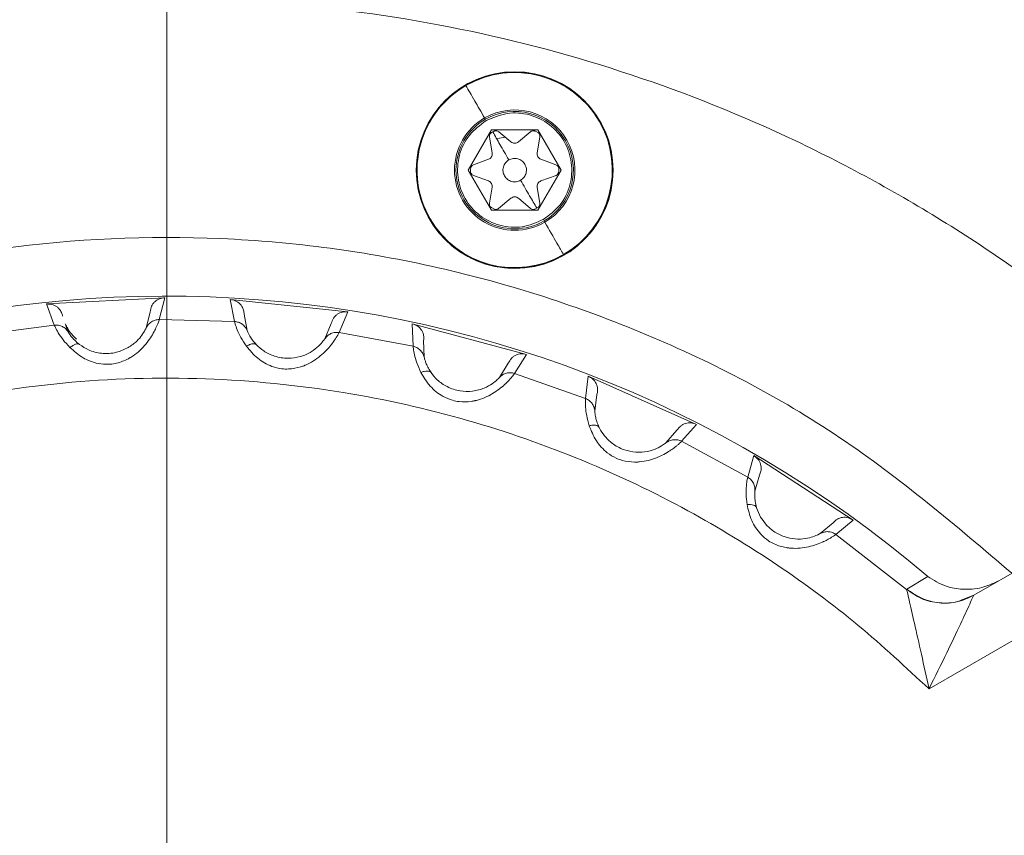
# Model space of a CAD drawing. Header units: millimetres. Extents: x 51337 to 61814, y -21781 to -12277.
# Tile 27 of 256: x 55068 to 55101, y -18283 to -18255. Entities that reach past the tile are written whole.
import ezdxf

# ---------------------------------------------------------------- set-up
doc = ezdxf.new("R2010")
doc.units = ezdxf.units.MM
doc.header["$LTSCALE"] = 0.3175
doc.linetypes.add('ACAD_ISO10W100', pattern=[18, 12, -3, 0, -3])
for name, color, linetype, lineweight in [('1轮廓实线层', 7, 'Continuous', 18), ('7标注层', 4, 'Continuous', 13), ('sub', 1, 'Continuous', 18), ('中心线', 4, 'ACAD_ISO10W100', 20), ('粗实线', 7, 'Continuous', 18)]:
    doc.layers.add(name, color=color, linetype=linetype, lineweight=lineweight)
doc.styles.add('标准汉字', font='gbenor.shx', dxfattribs={"bigfont": 'gbcbig.shx'})
doc.dimstyles.new('M1：15', dxfattribs={"dimscale": 15, "dimtxt": 3.5, "dimasz": 2.5, "dimexe": 2, "dimexo": 0, "dimgap": 0.5, "dimtad": 1, "dimdec": 4, "dimdsep": 46, "dimtxsty": '标准汉字', "dimcen": 5, "dimdle": 5, "dimclrd": 1, "dimclre": 1, "dimclrt": 256, "dimadec": 4, "dimazin": 2, "dimtfac": 1, "dimtdec": 4, "dimtmove": 0, "dimatfit": 3, "dimfxl": 1, "dimtolj": 1, "dimarcsym": 0})
doc.dimstyles.new('M1：18.5', dxfattribs={"dimscale": 18.5, "dimtxt": 3.5, "dimasz": 2.5, "dimexe": 2, "dimexo": 0, "dimgap": 1.5, "dimtad": 1, "dimdec": 4, "dimdsep": 46, "dimtxsty": '标准汉字', "dimcen": 5, "dimdle": 5, "dimclrd": 1, "dimclre": 1, "dimclrt": 256, "dimadec": 4, "dimazin": 2, "dimtfac": 1, "dimtdec": 4, "dimtmove": 2, "dimatfit": 3, "dimfxl": 1, "dimfrac": 2, "dimtolj": 1, "dimarcsym": 0})

# ---------------------------------------------------------------- blocks, each defined once
blk = doc.blocks.new('*D33')
at = {"layer": '7标注层', "color": 1, "lineweight": -2, "ltscale": 30, "transparency": 16777216}
blk.add_line((54654.412, -18230.557), (54753.28, -18247.99), dxfattribs=at)
blk.add_arc((55072.944, -18304.355), 354.596, 6.06209, 163.93791, dxfattribs=at)
at = {"layer": '7标注层', "color": 1, "lineweight": 20, "ltscale": 30, "transparency": 16777216}
for points in [[(54738.28, -18207.655), (54726.102, -18204.837), (54723.735, -18242.78)], [(55431.799, -18266.577), (55419.317, -18267.238), (55427.541, -18304.355)]]:
    blk.add_solid(points, dxfattribs=at)
at = {"layer": 'Defpoints', "color": 0, "lineweight": 20, "ltscale": 30, "transparency": 16777216}
for p in [(53093.157, -17955.265), (54932.496, -17978.759), (54654.412, -18230.557), (54794.669, -18304.355), (56512.467, -18304.355)]:
    blk.add_point(p, dxfattribs=at)
at = {"layer": '7标注层', "ltscale": 30, "transparency": 16777216, "insert": (55140.13, -17921.865), "char_height": 52.5, "attachment_point": 5, "rotation": 350.0374, "style": '标准汉字'}
blk.add_mtext('\\A1;165%%D', dxfattribs=at)
blk = doc.blocks.new('*D35')
at = {"layer": '7标注层', "color": 1, "lineweight": -2, "ltscale": 30, "transparency": 16777216}
for p, q in [((56900.696, -17993.686), (57009.252, -17975.235)), ((56623.967, -18040.723), (55072.944, -18304.355))]:
    blk.add_line(p, q, dxfattribs=at)
at = {"layer": '7标注层', "color": 1, "lineweight": 18, "transparency": 16777216}
blk.add_solid([(57010.544, -17982.834), (57007.96, -17967.636), (57054.848, -17967.485)], dxfattribs=at)
at = {"layer": 'Defpoints', "color": 0, "lineweight": 18, "transparency": 16777216}
for p in [(57054.848, -17967.485), (55072.944, -18304.355)]:
    blk.add_point(p, dxfattribs=at)
at = {"layer": '7标注层', "transparency": 16777216, "insert": (56762.332, -18017.205), "char_height": 64.75, "attachment_point": 5, "rotation": 9.6466, "style": '标准汉字'}
blk.add_mtext('\\A1;R2010.3', dxfattribs=at)
blk = doc.blocks.new('*D36')
at = {"layer": '7标注层', "color": 1, "lineweight": -2, "ltscale": 30, "transparency": 16777216}
for p, q in [((55667.891, -17915.524), (55466.363, -18047.234)), ((55466.363, -18047.234), (55428.695, -18071.852)), ((55072.944, -18304.355), (55428.695, -18071.852)), ((55072.944, -18304.355), (54997.607, -18353.592))]:
    blk.add_line(p, q, dxfattribs=at)
at = {"layer": '7标注层', "color": 1, "lineweight": 18, "transparency": 16777216}
blk.add_solid([(55395.129, -18102.749), (55386.923, -18090.193), (55428.695, -18071.852)], dxfattribs=at)
at = {"layer": 'Defpoints', "color": 0, "lineweight": 18, "transparency": 16777216}
for p in [(55428.695, -18071.852), (55072.944, -18304.355)]:
    blk.add_point(p, dxfattribs=at)
at = {"layer": '7标注层', "transparency": 16777216, "insert": (55553.957, -17920.101), "char_height": 63, "attachment_point": 5, "rotation": 33.1669, "style": '标准汉字'}
blk.add_mtext('\\A1;R425', dxfattribs=at)

msp = doc.modelspace()

# ---------------------------------------------------------------- linework, layer by layer
at = {"layer": '1轮廓实线层', "ltscale": 30}
for centre, radius, start, end in [((55072.94446, -18304.35532), 86, 45.6077801, 265.8130161), ((55084.78543, -18260.16422), 3.34311, 30, 210), ((55084.78543, -18260.16422), 3.32276, 30, 120), ((55084.78543, -18260.16422), 3.32276, 120, 210), ((55084.78543, -18260.16422), 2.04923, 300, 120), ((55084.78543, -18260.16422), 2.04923, 120, 300), ((55084.78543, -18260.16422), 1.9988, 120, 300), ((55084.78543, -18260.16422), 1.9988, 300, 120), ((55084.78543, -18260.16422), 3.34311, 210, 30), ((55084.78543, -18260.16422), 3.32276, 300, 30), ((55084.78543, -18260.16422), 3.32276, 210, 300), ((55072.94446, -18304.35532), 39.90067, 49.520584, 126.231131), ((55076.42406, -18265.38774), 0.78136, 198.174541, 213.738916)]:
    msp.add_arc(centre, radius, start, end, dxfattribs=at)
at = {"layer": 'sub', "color": 4, "ltscale": 30}
msp.add_arc((55072.94446, -18304.35532), 424.98931, 190, 170, dxfattribs=at)
at = {"layer": '中心线', "ltscale": 30}
msp.add_line((55072.94446, -18077.26579), (55072.94446, -18536.81118), dxfattribs=at)
at = {"layer": '粗实线', "ltscale": 30}
for p, q in [((55083.20635, -18260.16421), (55083.99589, -18258.79669)), ((55084.01986, -18259.57377), (55083.92626, -18259.04295)), ((55083.99493, -18258.88942), (55084.07667, -18258.84223)), ((55083.99589, -18258.79669), (55085.57497, -18258.79669)), ((55084.20257, -18259.08776), (55084.46349, -18259.04372)), ((55084.24397, -18258.85952), (55084.65687, -18259.20599)), ((55084.91399, -18259.20599), (55085.33174, -18258.85553)), ((55085.49419, -18258.84223), (55085.57593, -18258.88942)), ((55085.64507, -18259.04019), (55085.55032, -18259.57779)), ((55085.57497, -18258.79669), (55086.36451, -18260.16421)), ((55083.8913, -18259.79644), (55083.92294, -18259.78178)), ((55083.28617, -18260.21141), (55083.28617, -18260.11702)), ((55083.37892, -18259.98299), (55083.8913, -18259.79644)), ((55085.67571, -18259.79501), (55086.18869, -18259.98176)), ((55086.28469, -18260.11702), (55086.28469, -18260.21141)), ((55083.99589, -18261.53174), (55083.20635, -18260.16421)), ((55083.29615, -18260.29097), (55083.28617, -18260.21141)), ((55083.8948, -18260.53329), (55083.38479, -18260.34765)), ((55086.36451, -18260.16421), (55085.57497, -18261.53174)), ((55086.19194, -18260.34544), (55085.67956, -18260.532)), ((55083.92626, -18261.28549), (55084.02049, -18260.75099)), ((55085.551, -18260.75466), (55085.6446, -18261.28549)), ((55084.65687, -18261.12245), (55084.23912, -18261.4729)), ((55085.32689, -18261.46892), (55084.91399, -18261.12245)), ((55083.99493, -18261.43901), (55083.93118, -18261.39087)), ((55084.07667, -18261.48621), (55083.99493, -18261.43901)), ((55085.57593, -18261.43901), (55085.49419, -18261.48621)), ((55085.57497, -18261.53174), (55083.99589, -18261.53174)), ((55068.8503, -18264.72345), (55072.87352, -18264.5126)), ((55069.11237, -18265.43996), (55068.8503, -18264.72345)), ((55072.87352, -18264.5126), (55072.68779, -18265.25258)), ((55075.24726, -18265.31961), (55075.1005, -18264.57093)), ((55075.1005, -18264.57093), (55079.10717, -18264.99205)), ((55072.37516, -18264.98734), (55072.23763, -18265.54126)), ((55075.68168, -18265.63146), (55075.57333, -18265.07117)), ((55079.10717, -18264.99205), (55078.80796, -18265.69385)), ((55066.57393, -18265.77415), (55069.11237, -18265.43996)), ((55069.57812, -18265.65941), (55069.49544, -18265.42578)), ((55072.68779, -18265.25258), (55075.24726, -18265.31961)), ((55078.54068, -18265.38296), (55078.31819, -18265.90856)), ((55081.32544, -18266.16043), (55081.2976, -18265.39802)), ((55081.2976, -18265.39802), (55085.18907, -18266.44072)), ((55069.59027, -18265.68006), (55069.57812, -18265.65941)), ((55078.80796, -18265.69385), (55081.32544, -18266.16043)), ((55081.70574, -18266.53643), (55081.68636, -18265.96609)), ((55085.18907, -18266.44072), (55084.78376, -18267.08709)), ((55084.5684, -18266.73823), (55084.26643, -18267.22254)), ((55081.93698, -18267.05862), (55081.86877, -18266.95125)), ((55084.78376, -18267.08709), (55087.19725, -18267.94175)), ((55087.19725, -18267.94175), (55087.28903, -18267.18437)), ((55087.28903, -18267.18437), (55090.96947, -18268.823)), ((55087.51405, -18268.3726), (55087.58412, -18267.80628)), ((55090.96947, -18268.823), (55090.46803, -18269.39799)), ((55087.71154, -18269.02031), (55087.66076, -18268.92454)), ((55090.3099, -18269.01974), (55089.93589, -18269.45085)), ((55100.42036, -18274.63569), (55110.24573, -18268.96301)), ((55090.46803, -18269.39799), (55092.71811, -18270.61969)), ((55092.71811, -18270.61969), (55092.92724, -18269.88599)), ((55092.92724, -18269.88599), (55096.30603, -18272.08019)), ((55092.96361, -18271.0948), (55093.12139, -18270.54646)), ((55098.89053, -18277.82834), (55111.24573, -18270.69506)), ((55093.15872, -18271.97795), (55093.02217, -18271.66288)), ((55095.62381, -18272.17134), (55095.18696, -18272.53864)), ((55096.30603, -18272.08019), (55095.72082, -18272.56968)), ((55095.72082, -18272.56968), (55098.12841, -18274.44114)), ((55098.13413, -18274.43161), (55098.84697, -18274.0053)), ((55098.12841, -18274.44114), (55098.13413, -18274.43161)), ((55100.42036, -18274.63569), (55100.14925, -18274.74212)), ((55100.42036, -18274.63569), (55100.41334, -18274.64292))]:
    msp.add_line(p, q, dxfattribs=at)
msp.add_circle((55084.78543, -18260.16422), 3.35, dxfattribs=at)
for points, knots in [([(55029.64319, -18329.35532), (55028.69739, -18327.57656), (55026.8058, -18324.01904), (55024.80999, -18318.29853), (55023.47045, -18312.40095), (55022.86413, -18306.37909), (55022.9845, -18300.32962), (55023.8339, -18294.33832), (55025.39888, -18288.49315), (55027.65688, -18282.87914), (55030.57497, -18277.57816), (55034.11059, -18272.66746), (55038.21222, -18268.21861), (55042.82008, -18264.29645), (55047.86701, -18260.95817), (55053.27945, -18258.25242), (55058.9785, -18256.21862), (55064.88111, -18254.88642), (55070.90126, -18254.27522), (55076.95114, -18254.39401), (55082.94281, -18255.2408), (55088.78803, -18256.80413), (55094.40504, -18259.05793), (55099.69915, -18261.98167), (55104.64101, -18265.48675), (55107.53378, -18268.29138), (55108.98016, -18269.69369)], [0, 0, 0, 0, 42752.86096727, 85505.73485653, 128258.6782815, 171011.48265819, 213764.39178771, 256517.31580474, 299270.14038309, 342023.11296493, 384775.9336451, 427528.815053, 470281.72979354, 513034.65191042, 555787.53647454, 598540.40502626, 641293.28534057, 684046.17438811, 726799.06525626, 769551.94806555, 812304.84258844, 855057.7311705, 897810.62442083, 940563.49017005, 983316.40998247, 1026069.26319637, 1026069.26319637, 1026069.26319637, 1026069.26319637]), ([(55083.12405, -18257.28662), (55083.21466, -18257.44357), (55083.37648, -18257.72384), (55083.64338, -18258.18612), (55083.76081, -18258.38953)], [0, 0, 0, 0, 60685.01795378, 108367.15515797, 108367.15515797, 108367.15515797, 108367.15515797]), ([(55083.76081, -18258.38953), (55083.76532, -18258.39733), (55083.77337, -18258.41127), (55083.78216, -18258.4265), (55083.78603, -18258.4332)], [0, 0, 0, 0, 60682.09803985, 108371.96207719, 108371.96207719, 108371.96207719, 108371.96207719]), ([(55085.75753, -18261.84795), (55085.96329, -18261.69541), (55086.37481, -18261.39033), (55086.71047, -18260.67738), (55086.76363, -18259.90462), (55086.51299, -18259.16681), (55085.99934, -18258.58084), (55085.30354, -18258.2405), (55084.51827, -18258.17472), (55084.04831, -18258.37856), (55083.81333, -18258.48049)], [0, 0, 0, 0, 44967.91958463, 89936.20062527, 134904.04323724, 179872.05134499, 224839.80490172, 269807.93536533, 314775.88815539, 359743.93175478, 359743.93175478, 359743.93175478, 359743.93175478]), ([(55083.81333, -18258.48049), (55083.60757, -18258.63303), (55083.19606, -18258.9381), (55082.86039, -18259.65105), (55082.80722, -18260.42381), (55083.05787, -18261.16162), (55083.57151, -18261.74759), (55084.26733, -18262.08793), (55085.05258, -18262.15372), (55085.52255, -18261.94987), (55085.75753, -18261.84795)], [0, 0, 0, 0, 44960.88282183, 89921.73099399, 134882.97749861, 179843.53067607, 224804.57950029, 269765.47785728, 314726.42276235, 359687.42957954, 359687.42957954, 359687.42957954, 359687.42957954]), ([(55087.68065, -18258.49266), (55087.67812, -18258.49412), (55087.6736, -18258.49673), (55087.66626, -18258.50097), (55087.66303, -18258.50284)], [0, 0, 0, 0, 60692.5902929, 108395.26693076, 108395.26693076, 108395.26693076, 108395.26693076]), ([(55083.92626, -18259.04295), (55083.92477, -18259.02699), (55083.9218, -18258.99507), (55083.93362, -18258.96527), (55083.93954, -18258.95037)], [0, 0, 0, 0, 54183.13581779, 108373.65494995, 108373.65494995, 108373.65494995, 108373.65494995]), ([(55083.93954, -18258.95037), (55083.94664, -18258.93827), (55083.96083, -18258.91408), (55083.98356, -18258.89764), (55083.99493, -18258.88942)], [0, 0, 0, 0, 54188.58682494, 108373.76531309, 108373.76531309, 108373.76531309, 108373.76531309]), ([(55084.04073, -18258.86449), (55084.11842, -18259.00231), (55084.28488, -18259.29762), (55084.4809, -18259.63688), (55084.58543, -18259.81781)], [0, 0, 0, 0, 50577.63476963, 108374.58044968, 108374.58044968, 108374.58044968, 108374.58044968]), ([(55084.07667, -18258.84223), (55084.08833, -18258.83692), (55084.11165, -18258.8263), (55084.13724, -18258.82506), (55084.15003, -18258.82444)], [0, 0, 0, 0, 54188.32402151, 108374.51804064, 108374.51804064, 108374.51804064, 108374.51804064]), ([(55084.15003, -18258.82444), (55084.1672, -18258.82625), (55084.20153, -18258.82986), (55084.22982, -18258.84963), (55084.24397, -18258.85952)], [0, 0, 0, 0, 54185.27022283, 108374.98029522, 108374.98029522, 108374.98029522, 108374.98029522]), ([(55085.33178, -18258.85559), (55085.34432, -18258.84737), (55085.36939, -18258.83094), (55085.39908, -18258.82679), (55085.41392, -18258.82472)], [0, 0, 0, 0, 54191.80606333, 108381.98475784, 108381.98475784, 108381.98475784, 108381.98475784]), ([(55085.41392, -18258.82472), (55085.42791, -18258.82483), (55085.45589, -18258.82507), (55085.48142, -18258.83651), (55085.49419, -18258.84223)], [0, 0, 0, 0, 54190.85427221, 108382.45703704, 108382.45703704, 108382.45703704, 108382.45703704]), ([(55085.57593, -18258.88942), (55085.58603, -18258.89659), (55085.60622, -18258.91094), (55085.61993, -18258.93158), (55085.62678, -18258.9419)], [0, 0, 0, 0, 54191.65369766, 108383.44665238, 108383.44665238, 108383.44665238, 108383.44665238]), ([(55085.62678, -18258.9419), (55085.63404, -18258.9575), (55085.64857, -18258.98869), (55085.64623, -18259.02302), (55085.64506, -18259.04019)], [0, 0, 0, 0, 54186.8550691, 108383.71649047, 108383.71649047, 108383.71649047, 108383.71649047]), ([(55084.65687, -18259.20599), (55084.67624, -18259.21915), (55084.71496, -18259.24547), (55084.78543, -18259.25643), (55084.8559, -18259.24547), (55084.89462, -18259.21915), (55084.91399, -18259.20599)], [0, 0, 0, 0, 48040.86306686, 96082.15782269, 144123.45257853, 192164.31564539, 192164.31564539, 192164.31564539, 192164.31564539]), ([(55083.92289, -18259.7817), (55083.93964, -18259.76995), (55083.97313, -18259.74645), (55084.00667, -18259.69419), (55084.02514, -18259.63492), (55084.02162, -18259.59415), (55084.01986, -18259.57377)], [0, 0, 0, 0, 48039.70911772, 96076.93936431, 144118.00214786, 192157.35814573, 192157.35814573, 192157.35814573, 192157.35814573]), ([(55084.58543, -18259.81781), (55084.63383, -18259.79681), (55084.73063, -18259.75481), (55084.89138, -18259.76881), (55085.03759, -18259.83706), (55085.10042, -18259.92183), (55085.13184, -18259.96422)], [0, 0, 0, 0, 48041.43357304, 96082.95870509, 144124.43621183, 192165.60998295, 192165.60998295, 192165.60998295, 192165.60998295]), ([(55085.55034, -18259.57779), (55085.54906, -18259.60047), (55085.54652, -18259.64584), (55085.57178, -18259.7102), (55085.61488, -18259.76427), (55085.65544, -18259.78475), (55085.67572, -18259.79499)], [0, 0, 0, 0, 48047.10458667, 96087.05764436, 144132.28783262, 192173.81561634, 192173.81561634, 192173.81561634, 192173.81561634]), ([(55083.28617, -18260.11703), (55083.28764, -18260.10289), (55083.29058, -18260.07461), (55083.30478, -18260.04997), (55083.31188, -18260.03766)], [0, 0, 0, 0, 54192.30566572, 108371.32993009, 108371.32993009, 108371.32993009, 108371.32993009]), ([(55083.31188, -18260.03766), (55083.32105, -18260.02609), (55083.33938, -18260.00295), (55083.36576, -18259.98969), (55083.37894, -18259.98305)], [0, 0, 0, 0, 54185.29727175, 108371.50307092, 108371.50307092, 108371.50307092, 108371.50307092]), ([(55084.43902, -18260.36422), (55084.41802, -18260.31582), (55084.37602, -18260.21902), (55084.39002, -18260.05827), (55084.45827, -18259.91205), (55084.54304, -18259.84922), (55084.58543, -18259.81781)], [0, 0, 0, 0, 48040.48743097, 96081.45424442, 144121.28711022, 192162.13954821, 192162.13954821, 192162.13954821, 192162.13954821]), ([(55085.13184, -18259.96422), (55085.15284, -18260.01262), (55085.19484, -18260.10941), (55085.18084, -18260.27017), (55085.11259, -18260.41638), (55085.02782, -18260.47921), (55084.98543, -18260.51063)], [0, 0, 0, 0, 48042.49956425, 96085.29422903, 144126.95490302, 192169.635188, 192169.635188, 192169.635188, 192169.635188]), ([(55086.18868, -18259.98177), (55086.20413, -18259.98934), (55086.23503, -18260.00448), (55086.25479, -18260.03265), (55086.26466, -18260.04674)], [0, 0, 0, 0, 54193.17520705, 108388.56803371, 108388.56803371, 108388.56803371, 108388.56803371]), ([(55086.26466, -18260.04674), (55086.27017, -18260.05783), (55086.28119, -18260.08002), (55086.28352, -18260.10469), (55086.28469, -18260.11702)], [0, 0, 0, 0, 54191.03784965, 108388.97819556, 108388.97819556, 108388.97819556, 108388.97819556]), ([(55083.38479, -18260.34765), (55083.3692, -18260.34036), (55083.33802, -18260.3258), (55083.31774, -18260.29798), (55083.3076, -18260.28408)], [0, 0, 0, 0, 54185.54711446, 108371.90767597, 108371.90767597, 108371.90767597, 108371.90767597]), ([(55084.98543, -18260.51063), (55084.93703, -18260.53163), (55084.84023, -18260.57362), (55084.67948, -18260.55963), (55084.53326, -18260.49137), (55084.47043, -18260.4066), (55084.43902, -18260.36422)], [0, 0, 0, 0, 48041.44372093, 96082.97900089, 144124.98087989, 192166.16479885, 192166.16479885, 192166.16479885, 192166.16479885]), ([(55086.25898, -18260.29078), (55086.24981, -18260.30235), (55086.23148, -18260.32548), (55086.2051, -18260.33874), (55086.19191, -18260.34537)], [0, 0, 0, 0, 54197.39895456, 108388.99479675, 108388.99479675, 108388.99479675, 108388.99479675]), ([(55086.28469, -18260.21141), (55086.28322, -18260.22555), (55086.28028, -18260.25383), (55086.26608, -18260.27846), (55086.25898, -18260.29078)], [0, 0, 0, 0, 54201.4351916, 108389.17599822, 108389.17599822, 108389.17599822, 108389.17599822]), ([(55083.9961, -18260.61994), (55083.98293, -18260.60115), (55083.95659, -18260.56359), (55083.91539, -18260.5434), (55083.89479, -18260.53331)], [0, 0, 0, 0, 54189.46249339, 108375.80843069, 108375.80843069, 108375.80843069, 108375.80843069]), ([(55084.02047, -18260.75099), (55084.02203, -18260.7281), (55084.02514, -18260.68233), (55084.00578, -18260.64073), (55083.9961, -18260.61994)], [0, 0, 0, 0, 54190.97157037, 108376.36095967, 108376.36095967, 108376.36095967, 108376.36095967]), ([(55084.98543, -18260.51063), (55085.08985, -18260.69162), (55085.28565, -18261.03101), (55085.45821, -18261.32282), (55085.53875, -18261.45901)], [0, 0, 0, 0, 57798.38801486, 108382.44161456, 108382.44161456, 108382.44161456, 108382.44161456]), ([(55085.67956, -18260.532), (55085.65848, -18260.54219), (55085.61632, -18260.56257), (55085.57159, -18260.61811), (55085.54585, -18260.68461), (55085.54929, -18260.73131), (55085.551, -18260.75466)], [0, 0, 0, 0, 48046.294327, 96088.23657758, 144130.23272775, 192176.15281306, 192176.15281306, 192176.15281306, 192176.15281306]), ([(55084.91399, -18261.12245), (55084.89462, -18261.10929), (55084.8559, -18261.08297), (55084.78543, -18261.07199), (55084.71496, -18261.08297), (55084.67624, -18261.10929), (55084.65687, -18261.12245)], [0, 0, 0, 0, 48042.88125168, 96084.51275343, 144126.14425517, 192169.02550686, 192169.02550686, 192169.02550686, 192169.02550686]), ([(55083.94285, -18261.38439), (55083.93583, -18261.36862), (55083.92179, -18261.33708), (55083.92477, -18261.30268), (55083.92626, -18261.28549)], [0, 0, 0, 0, 54193.29158304, 108376.73926118, 108376.73926118, 108376.73926118, 108376.73926118]), ([(55085.63132, -18261.37805), (55085.62422, -18261.39015), (55085.61003, -18261.41435), (55085.5873, -18261.4308), (55085.57593, -18261.43901)], [0, 0, 0, 0, 54199.08718902, 108386.74413902, 108386.74413902, 108386.74413902, 108386.74413902]), ([(55085.6446, -18261.28549), (55085.64609, -18261.30145), (55085.64906, -18261.33336), (55085.63723, -18261.36316), (55085.63132, -18261.37805)], [0, 0, 0, 0, 54189.52859529, 108386.82473632, 108386.82473632, 108386.82473632, 108386.82473632]), ([(55084.15694, -18261.50372), (55084.14295, -18261.5036), (55084.11497, -18261.50335), (55084.08944, -18261.49192), (55084.07667, -18261.48621)], [0, 0, 0, 0, 54190.70693848, 108378.05262895, 108378.05262895, 108378.05262895, 108378.05262895]), ([(55084.23907, -18261.47286), (55084.22654, -18261.48106), (55084.20146, -18261.49749), (55084.17178, -18261.50164), (55084.15694, -18261.50372)], [0, 0, 0, 0, 54183.69524085, 108378.51006663, 108378.51006663, 108378.51006663, 108378.51006663]), ([(55085.42082, -18261.50398), (55085.40366, -18261.50218), (55085.36933, -18261.49858), (55085.34104, -18261.47881), (55085.32689, -18261.46892)], [0, 0, 0, 0, 54193.61384503, 108385.48129246, 108385.48129246, 108385.48129246, 108385.48129246]), ([(55085.49419, -18261.48621), (55085.48253, -18261.49151), (55085.45921, -18261.50213), (55085.43362, -18261.50336), (55085.42082, -18261.50398)], [0, 0, 0, 0, 54192.17652021, 108386.00965406, 108386.00965406, 108386.00965406, 108386.00965406]), ([(55081.90783, -18261.8256), (55081.90378, -18261.82794), (55081.89654, -18261.83212), (55081.89214, -18261.83466), (55081.89021, -18261.83577)], [0, 0, 0, 0, 60684.18043627, 108365.38599356, 108365.38599356, 108365.38599356, 108365.38599356]), ([(55085.78483, -18261.89523), (55085.78975, -18261.90375), (55085.79854, -18261.91897), (55085.80653, -18261.93281), (55085.81005, -18261.9389)], [0, 0, 0, 0, 60667.26096053, 108388.59395788, 108388.59395788, 108388.59395788, 108388.59395788]), ([(55085.81005, -18261.9389), (55085.95806, -18262.19527), (55086.22236, -18262.65305), (55086.37823, -18262.92303), (55086.44681, -18263.04181)], [0, 0, 0, 0, 60698.77914577, 108389.33538552, 108389.33538552, 108389.33538552, 108389.33538552]), ([(55101.70906, -18273.89166), (55099.81146, -18272.27643), (55096.01626, -18269.04598), (55089.3487, -18265.57702), (55082.22704, -18263.26688), (55074.79387, -18262.27656), (55067.30684, -18262.61388), (55059.99708, -18264.27443), (55053.09769, -18267.20398), (55046.82676, -18271.31018), (55041.38295, -18276.4629), (55036.93879, -18282.49889), (55033.63447, -18289.2273), (55031.57668, -18296.43389), (55030.82305, -18303.89477), (55031.42548, -18311.35747), (55033.26029, -18318.64605), (55035.52662, -18323.08488), (55036.65979, -18325.30429)], [0, 0, 0, 0, 43320.27675495, 86640.55063956, 129960.81681652, 173281.09077477, 216601.36446064, 259921.62190953, 303241.89517753, 346562.17193144, 389882.44895565, 433202.73870858, 476522.94052765, 519843.2893883, 563163.5268655, 606483.74949354, 649804.056203, 693124.34170434, 693124.34170434, 693124.34170434, 693124.34170434]), ([(55068.8503, -18264.72345), (55068.91082, -18264.72361), (55069.03768, -18264.72393), (55069.18562, -18264.8003), (55069.29133, -18264.90074), (55069.3635, -18265.0078), (55069.38487, -18265.09827), (55069.39557, -18265.14356)], [0, 0, 0, 0, 56214.76138243, 117836.61336821, 149742.24710035, 193010.12483006, 236388.90919079, 236388.90919079, 236388.90919079, 236388.90919079]), ([(55072.87352, -18264.5126), (55072.81057, -18264.51966), (55072.68467, -18264.53377), (55072.54922, -18264.62459), (55072.4661, -18264.7187), (55072.40673, -18264.83159), (55072.38789, -18264.92454), (55072.37517, -18264.98734)], [0, 0, 0, 0, 58872.46519927, 117737.577943, 147772.09984701, 176532.22004395, 236432.31254337, 236432.31254337, 236432.31254337, 236432.31254337]), ([(55075.1005, -18264.57093), (55075.16025, -18264.58054), (55075.28549, -18264.60071), (55075.41968, -18264.69926), (55075.50835, -18264.81502), (55075.5629, -18264.93205), (55075.56985, -18265.02476), (55075.57333, -18265.07117)], [0, 0, 0, 0, 56231.98894487, 117871.57565655, 149790.28199594, 193070.66726699, 236468.73847734, 236468.73847734, 236468.73847734, 236468.73847734]), ([(55079.10717, -18264.99205), (55079.04389, -18264.98916), (55078.91733, -18264.98339), (55078.76934, -18265.05191), (55078.67253, -18265.13186), (55078.59622, -18265.23406), (55078.56308, -18265.32292), (55078.54068, -18265.38296)], [0, 0, 0, 0, 58892.12863172, 117778.17336849, 147823.85188288, 176590.57185285, 236513.45418493, 236513.45418493, 236513.45418493, 236513.45418493]), ([(55069.11237, -18265.43996), (55069.15866, -18265.43906), (55069.25313, -18265.43723), (55069.38907, -18265.48517), (55069.50863, -18265.5656), (55069.56343, -18265.64243), (55069.59027, -18265.68006)], [0, 0, 0, 0, 47034.69601407, 96010.0294457, 144982.77039588, 192015.9378951, 192015.9378951, 192015.9378951, 192015.9378951]), ([(55069.11237, -18265.43996), (55069.12099, -18265.46046), (55069.13796, -18265.50086), (55069.23828, -18265.69222), (55069.39415, -18265.93319), (55069.56151, -18266.11803), (55069.64418, -18266.20934)], [0, 0, 0, 0, 50193.02049913, 98889.41465704, 146016.86233439, 192015.06581531, 192015.06581531, 192015.06581531, 192015.06581531]), ([(55069.86385, -18265.92388), (55069.7562, -18265.80943), (55069.60724, -18265.65106), (55069.51332, -18265.45662), (55069.48727, -18265.40269)], [0, 0, 0, 0, 78260.60824221, 108296.68486943, 108296.68486943, 108296.68486943, 108296.68486943]), ([(55069.64418, -18266.20934), (55069.78407, -18266.33249), (55070.053, -18266.56924), (55070.53869, -18266.75579), (55070.91831, -18266.78851), (55071.24891, -18266.7468), (55071.49324, -18266.66048), (55071.66098, -18266.57059), (55071.7105, -18266.54144), (55071.90011, -18266.42389), (55072.21419, -18266.14176), (55072.41345, -18265.83895), (55072.52144, -18265.64845), (55072.57068, -18265.54924), (55072.61233, -18265.45451), (55072.66685, -18265.3237), (55072.67817, -18265.28523), (55072.68779, -18265.25258)], [0, 0, 0, 0, 81126.0255424, 155962.18647229, 202445.05418552, 232473.98451623, 288746.18729687, 304744.49182922, 309528.13275653, 312127.91948581, 395772.67867548, 481965.57998307, 487229.16537346, 525794.6700865, 554281.86658133, 569504.00951298, 655044.61944628, 655044.61944628, 655044.61944628, 655044.61944628]), ([(55072.23763, -18265.54126), (55072.2604, -18265.50103), (55072.30687, -18265.41891), (55072.41736, -18265.32645), (55072.54753, -18265.26457), (55072.64167, -18265.25652), (55072.68779, -18265.25258)], [0, 0, 0, 0, 47040.79984689, 96022.04976041, 145006.00559977, 192048.04207281, 192048.04207281, 192048.04207281, 192048.04207281]), ([(55075.24726, -18265.31961), (55075.25256, -18265.34121), (55075.263, -18265.38377), (55075.33215, -18265.58845), (55075.44841, -18265.85083), (55075.58479, -18266.05959), (55075.65216, -18266.1627)], [0, 0, 0, 0, 50210.01004302, 98922.27527339, 146065.45011764, 192078.95178456, 192078.95178456, 192078.95178456, 192078.95178456]), ([(55075.24726, -18265.31961), (55075.2931, -18265.32595), (55075.38669, -18265.33891), (55075.51345, -18265.40751), (55075.61894, -18265.50565), (55075.66105, -18265.59009), (55075.68168, -18265.63146)], [0, 0, 0, 0, 47048.56696135, 96039.52441399, 145031.40359929, 192080.16224259, 192080.16224259, 192080.16224259, 192080.16224259]), ([(55081.2976, -18265.39802), (55081.35511, -18265.41686), (55081.47567, -18265.45636), (55081.59277, -18265.57471), (55081.66226, -18265.70291), (55081.69782, -18265.82704), (55081.69018, -18265.9197), (55081.68636, -18265.96609)], [0, 0, 0, 0, 56249.70814242, 117912.0368095, 149836.18450367, 193136.83798128, 236550.34287016, 236550.34287016, 236550.34287016, 236550.34287016]), ([(55069.97154, -18266.10519), (55069.91234, -18266.05543), (55069.78923, -18265.95192), (55069.68026, -18265.81647), (55069.60939, -18265.7129), (55069.59683, -18265.69132), (55069.59027, -18265.68006)], [0, 0, 0, 0, 42310.7595428, 87997.63656704, 137765.39348889, 192020.77061327, 192020.77061327, 192020.77061327, 192020.77061327]), ([(55072.23763, -18265.54126), (55072.22956, -18265.5594), (55072.21431, -18265.59369), (55072.11706, -18265.76283), (55071.93623, -18265.99542), (55071.73131, -18266.1367), (55071.62716, -18266.2085)], [0, 0, 0, 0, 54223.84915125, 102450.40336801, 146506.25001091, 192045.27953238, 192045.27953238, 192045.27953238, 192045.27953238]), ([(55075.65216, -18266.1627), (55075.77106, -18266.30621), (55075.99965, -18266.58212), (55076.45016, -18266.84236), (55076.82, -18266.93406), (55077.15305, -18266.94456), (55077.40788, -18266.89755), (55077.58762, -18266.83501), (55077.64108, -18266.81396), (55077.84675, -18266.72752), (55078.20109, -18266.49797), (55078.4453, -18266.23015), (55078.58173, -18266.05881), (55078.64589, -18265.96854), (55078.70184, -18265.88148), (55078.77615, -18265.7608), (55078.79336, -18265.72459), (55078.80796, -18265.69385)], [0, 0, 0, 0, 81152.29843463, 156013.40607431, 202511.57401064, 232550.67297088, 288840.43316255, 304844.32738457, 309629.90285515, 312230.46168815, 395902.30984343, 482122.62257889, 487388.71284396, 525967.26557338, 554464.0088738, 569691.1559269, 655259.57097335, 655259.57097335, 655259.57097335, 655259.57097335]), ([(55075.99178, -18266.11105), (55075.94618, -18266.05922), (55075.85135, -18265.95142), (55075.80063, -18265.86604), (55075.7743, -18265.82171)], [0, 0, 0, 0, 52086.44581962, 108334.74654955, 108334.74654955, 108334.74654955, 108334.74654955]), ([(55078.31819, -18265.90856), (55078.34697, -18265.87239), (55078.40572, -18265.79855), (55078.5293, -18265.72449), (55078.66757, -18265.68377), (55078.7618, -18265.69053), (55078.80796, -18265.69385)], [0, 0, 0, 0, 47056.25291707, 96056.81396089, 145055.38101953, 192113.20577913, 192113.20577913, 192113.20577913, 192113.20577913]), ([(55069.97154, -18266.10519), (55069.95332, -18266.09593), (55069.91616, -18266.07704), (55069.83454, -18266.09034), (55069.74142, -18266.13261), (55069.67616, -18266.1841), (55069.64418, -18266.20934)], [0, 0, 0, 0, 47062.04107702, 96007.27304972, 144969.27258734, 192023.31289833, 192023.31289833, 192023.31289833, 192023.31289833]), ([(55071.62716, -18266.2085), (55071.49674, -18266.27), (55071.21364, -18266.40348), (55070.73017, -18266.42776), (55070.28161, -18266.31056), (55070.06877, -18266.16959), (55069.97154, -18266.10519)], [0, 0, 0, 0, 46772.79122668, 101532.19086223, 150690.82931094, 192031.04778609, 192031.04778609, 192031.04778609, 192031.04778609]), ([(55075.99178, -18266.11105), (55075.97523, -18266.09905), (55075.94148, -18266.07458), (55075.85879, -18266.07493), (55075.76021, -18266.10212), (55075.6877, -18266.14278), (55075.65216, -18266.1627)], [0, 0, 0, 0, 47077.5210516, 96038.61907518, 145017.50028729, 192086.68275822, 192086.68275822, 192086.68275822, 192086.68275822]), ([(55078.31819, -18265.90856), (55078.30573, -18265.92762), (55078.28223, -18265.96356), (55078.13519, -18266.14436), (55077.91419, -18266.32423), (55077.68757, -18266.44538), (55077.42633, -18266.54161), (55077.05421, -18266.59395), (55076.61958, -18266.52393), (55076.24064, -18266.3415), (55076.07043, -18266.18389), (55075.99178, -18266.11105)], [0, 0, 0, 0, 60656.2537029, 114410.39692432, 160878.42452233, 185365.94810408, 211519.19431889, 260519.07998884, 314215.55288965, 362518.19076771, 404015.67302098, 404015.67302098, 404015.67302098, 404015.67302098]), ([(55081.32544, -18266.16043), (55081.32729, -18266.1826), (55081.33095, -18266.22626), (55081.36723, -18266.43925), (55081.44101, -18266.71659), (55081.54306, -18266.94411), (55081.59347, -18267.05648)], [0, 0, 0, 0, 50227.0664346, 98956.33371497, 146115.95205064, 192144.46841992, 192144.46841992, 192144.46841992, 192144.46841992]), ([(55081.32544, -18266.16043), (55081.36973, -18266.17389), (55081.46012, -18266.20134), (55081.57461, -18266.28891), (55081.66345, -18266.40235), (55081.69183, -18266.49234), (55081.70574, -18266.53643)], [0, 0, 0, 0, 47066.4913749, 96071.15628132, 145077.44725564, 192145.99064911, 192145.99064911, 192145.99064911, 192145.99064911]), ([(55085.18907, -18266.44072), (55085.12702, -18266.42799), (55085.00292, -18266.40251), (55084.84604, -18266.44702), (55084.7379, -18266.51083), (55084.64656, -18266.59985), (55084.59992, -18266.68243), (55084.5684, -18266.73823)], [0, 0, 0, 0, 58912.8171513, 117818.11760266, 147873.13026016, 176652.22538085, 236595.27450265, 236595.27450265, 236595.27450265, 236595.27450265]), ([(55081.86877, -18266.95125), (55081.84077, -18266.89813), (55081.78316, -18266.78882), (55081.72072, -18266.60671), (55081.71189, -18266.5653), (55081.70574, -18266.53643)], [0, 0, 0, 0, 34031.05627988, 70016.77714684, 152778.16412783, 152778.16412783, 152778.16412783, 152778.16412783]), ([(55081.93698, -18267.05862), (55081.92252, -18267.04417), (55081.89302, -18267.01471), (55081.81128, -18267.00214), (55081.70966, -18267.01358), (55081.63168, -18267.04237), (55081.59347, -18267.05648)], [0, 0, 0, 0, 47094.64238688, 96072.54773774, 145067.87887886, 192151.51125358, 192151.51125358, 192151.51125358, 192151.51125358]), ([(55081.59347, -18267.05648), (55081.68846, -18267.21684), (55081.87107, -18267.52511), (55082.27532, -18267.85263), (55082.62626, -18268.00105), (55082.95357, -18268.06354), (55083.2126, -18268.05689), (55083.39994, -18268.02333), (55083.45602, -18268.01085), (55083.67272, -18267.95782), (55084.05856, -18267.78633), (55084.34165, -18267.55999), (55084.50323, -18267.41219), (55084.58071, -18267.33304), (55084.6496, -18267.25582), (55084.74187, -18267.14823), (55084.76452, -18267.11516), (55084.78376, -18267.08709)], [0, 0, 0, 0, 81179.82528222, 156066.57733931, 202579.96904682, 232628.88295272, 288937.51927341, 304946.51124214, 309733.95135501, 312334.71068109, 396034.58942819, 482284.44093629, 487551.55359547, 526142.75499516, 554648.68816291, 569881.11964703, 655477.78766594, 655477.78766594, 655477.78766594, 655477.78766594]), ([(55084.26643, -18267.22254), (55084.25115, -18267.23941), (55084.22231, -18267.27123), (55084.0488, -18267.42681), (55083.80238, -18267.56991), (55083.55959, -18267.65409), (55083.28652, -18267.70827), (55082.9108, -18267.70176), (55082.49246, -18267.56462), (55082.14673, -18267.32515), (55082.00327, -18267.14286), (55081.93698, -18267.05862)], [0, 0, 0, 0, 60676.58537637, 114449.21286117, 160933.17402466, 185428.56481946, 211590.28913676, 260606.52456046, 314320.95655943, 362640.27180149, 404151.37656568, 404151.37656568, 404151.37656568, 404151.37656568]), ([(55084.26643, -18267.22254), (55084.30052, -18267.19132), (55084.37009, -18267.12757), (55084.50374, -18267.07377), (55084.64667, -18267.05516), (55084.73868, -18267.07659), (55084.78376, -18267.08709)], [0, 0, 0, 0, 47073.00519766, 96089.11071658, 145105.41065888, 192179.16195613, 192179.16195613, 192179.16195613, 192179.16195613]), ([(55040.80944, -18322.90848), (55040.29417, -18321.96157), (55039.23488, -18320.01489), (55037.94937, -18316.84729), (55036.87701, -18313.34795), (55036.12308, -18309.50972), (55035.77002, -18305.36141), (55035.90212, -18300.95301), (55036.60426, -18296.35865), (55037.95364, -18291.67728), (55039.81147, -18287.45051), (55042.00114, -18283.74836), (55044.37678, -18280.56414), (55047.09864, -18277.62725), (55050.14846, -18274.98533), (55053.46459, -18272.68623), (55056.98481, -18270.77822), (55060.65903, -18269.26681), (55064.78854, -18268.06415), (55069.34412, -18267.31313), (55074.2139, -18267.16731), (55078.83883, -18267.62704), (55083.14215, -18268.59284), (55087.07318, -18269.964), (55090.60435, -18271.64665), (55093.72825, -18273.55376), (55096.47793, -18275.5849), (55098.10102, -18277.09418), (55098.89053, -18277.82834)], [0, 0, 0, 0, 33739.88383709, 69362.86545231, 106834.35432865, 148218.63245733, 191613.69068813, 236950.3874078, 286025.29921453, 336776.33518545, 389093.54135749, 430163.27224543, 471238.3119103, 513275.66935075, 555318.48382496, 597355.80642274, 639398.55170275, 680468.19456566, 721543.30107742, 773855.66518614, 824606.9476222, 873686.52371996, 919018.49222874, 962413.48550171, 1003802.46752357, 1041269.11346127, 1076894.58496167, 1110636.89487362, 1110636.89487362, 1110636.89487362, 1110636.89487362]), ([(55087.28903, -18267.18437), (55087.34288, -18267.21198), (55087.45577, -18267.26986), (55087.55292, -18267.40505), (55087.60149, -18267.54255), (55087.6172, -18267.67072), (55087.59516, -18267.76105), (55087.58412, -18267.80628)], [0, 0, 0, 0, 56268.12987062, 117947.3211852, 149880.95577786, 193196.96166559, 236631.71842931, 236631.71842931, 236631.71842931, 236631.71842931]), ([(55087.19725, -18267.94175), (55087.19562, -18267.96393), (55087.1924, -18268.00764), (55087.19491, -18268.22367), (55087.2244, -18268.50913), (55087.2896, -18268.74982), (55087.32181, -18268.8687)], [0, 0, 0, 0, 50244.1263718, 98989.61360283, 146164.57627634, 192210.00710497, 192210.00710497, 192210.00710497, 192210.00710497]), ([(55087.19725, -18267.94175), (55087.23889, -18267.96196), (55087.32389, -18268.00321), (55087.42325, -18268.10763), (55087.49326, -18268.23356), (55087.50721, -18268.32688), (55087.51405, -18268.3726)], [0, 0, 0, 0, 47082.74630429, 96108.16428286, 145132.63454208, 192211.8066219, 192211.8066219, 192211.8066219, 192211.8066219]), ([(55087.66076, -18268.92454), (55087.63061, -18268.85331), (55087.56792, -18268.70519), (55087.53231, -18268.53507), (55087.51618, -18268.41053), (55087.51478, -18268.3856), (55087.51405, -18268.3726)], [0, 0, 0, 0, 42361.61018537, 88100.52143525, 137930.51625922, 192214.8381255, 192214.8381255, 192214.8381255, 192214.8381255]), ([(55090.96947, -18268.823), (55090.91017, -18268.80071), (55090.79159, -18268.75611), (55090.62967, -18268.77555), (55090.51289, -18268.82167), (55090.40874, -18268.89529), (55090.34976, -18268.96956), (55090.3099, -18269.01974)], [0, 0, 0, 0, 58933.37518208, 117858.41646013, 147924.4975867, 176712.15234016, 236675.76477331, 236675.76477331, 236675.76477331, 236675.76477331]), ([(55087.66076, -18268.92454), (55087.64873, -18268.90801), (55087.6242, -18268.8743), (55087.54544, -18268.84908), (55087.44328, -18268.8445), (55087.36176, -18268.86074), (55087.32181, -18268.8687)], [0, 0, 0, 0, 47110.34649126, 96104.75553487, 145116.47174761, 192216.20668018, 192216.20668018, 192216.20668018, 192216.20668018]), ([(55087.32181, -18268.8687), (55087.39054, -18269.04194), (55087.52267, -18269.37499), (55087.87073, -18269.76169), (55088.19412, -18269.9632), (55088.50763, -18270.07611), (55088.76451, -18270.11011), (55088.95479, -18270.10622), (55089.01213, -18270.10268), (55089.23446, -18270.08427), (55089.64237, -18269.97515), (55089.95738, -18269.79591), (55090.1401, -18269.67521), (55090.22901, -18269.60913), (55090.30913, -18269.54367), (55090.41709, -18269.45182), (55090.44464, -18269.42271), (55090.46803, -18269.39799)], [0, 0, 0, 0, 81207.39969206, 156116.72134692, 202646.26118796, 232704.89015241, 289032.13824174, 305046.4300098, 309835.49943457, 312437.13067663, 396165.15145768, 482443.02265667, 487711.87508512, 526316.59996733, 554831.22031884, 570068.80647984, 655693.91248561, 655693.91248561, 655693.91248561, 655693.91248561]), ([(55089.93589, -18269.45085), (55089.91884, -18269.46455), (55089.88667, -18269.49041), (55089.7018, -18269.61077), (55089.4011, -18269.7331), (55089.0153, -18269.78888), (55088.58958, -18269.73178), (55088.20145, -18269.55717), (55087.89341, -18269.29692), (55087.76843, -18269.10683), (55087.71154, -18269.02031)], [0, 0, 0, 0, 54551.00524376, 102938.85964103, 144796.2310043, 189527.02980769, 232681.0152187, 281658.55699212, 324264.38823571, 359861.44102734, 359861.44102734, 359861.44102734, 359861.44102734]), ([(55089.93589, -18269.45085), (55089.97444, -18269.42534), (55090.05312, -18269.37326), (55090.19355, -18269.34104), (55090.33763, -18269.34501), (55090.42515, -18269.38057), (55090.46803, -18269.39799)], [0, 0, 0, 0, 47089.43437287, 96121.9286061, 145155.07893361, 192244.29170774, 192244.29170774, 192244.29170774, 192244.29170774]), ([(55092.92724, -18269.88599), (55092.97611, -18269.92169), (55093.07856, -18269.99651), (55093.15336, -18270.14524), (55093.17983, -18270.28864), (55093.17529, -18270.41771), (55093.13938, -18270.5035), (55093.1214, -18270.54646)], [0, 0, 0, 0, 56281.75423368, 117980.99939283, 149917.57940023, 193253.19768533, 236710.86775015, 236710.86775015, 236710.86775015, 236710.86775015]), ([(55092.71811, -18270.61969), (55092.71303, -18270.64135), (55092.70301, -18270.68401), (55092.6717, -18270.89777), (55092.65617, -18271.18434), (55092.68292, -18271.43226), (55092.69613, -18271.55471)], [0, 0, 0, 0, 50261.0553104, 99022.64416607, 146214.22024123, 192273.95956779, 192273.95956779, 192273.95956779, 192273.95956779]), ([(55092.71811, -18270.61969), (55092.75608, -18270.64617), (55092.83358, -18270.70021), (55092.91539, -18270.81888), (55092.96483, -18270.95422), (55092.96401, -18271.04858), (55092.96361, -18271.0948)], [0, 0, 0, 0, 47096.77465873, 96137.94806107, 145179.61331029, 192275.99524103, 192275.99524103, 192275.99524103, 192275.99524103]), ([(55093.02217, -18271.66288), (55093.00354, -18271.58782), (55092.96479, -18271.43171), (55092.95623, -18271.25813), (55092.95978, -18271.13259), (55092.9623, -18271.10775), (55092.96361, -18271.0948)], [0, 0, 0, 0, 42375.11088365, 88129.27964245, 137976.08466508, 192278.23173707, 192278.23173707, 192278.23173707, 192278.23173707]), ([(55093.02217, -18271.66288), (55093.01288, -18271.64468), (55092.99392, -18271.60755), (55092.92008, -18271.57032), (55092.8199, -18271.5498), (55092.73683, -18271.5531), (55092.69613, -18271.55471)], [0, 0, 0, 0, 47124.53402707, 96135.56710167, 145163.64951667, 192279.18150011, 192279.18150011, 192279.18150011, 192279.18150011]), ([(55092.69613, -18271.55471), (55092.73692, -18271.73657), (55092.81533, -18272.08618), (55093.09859, -18272.52259), (55093.38649, -18272.7722), (55093.67847, -18272.93275), (55093.92687, -18273.00655), (55094.11541, -18273.03243), (55094.1726, -18273.03795), (55094.3951, -18273.05426), (55094.81503, -18273.01067), (55095.15421, -18272.88282), (55095.35356, -18272.79217), (55095.45171, -18272.74082), (55095.54109, -18272.6887), (55095.66208, -18272.61487), (55095.69385, -18272.59043), (55095.72082, -18272.56968)], [0, 0, 0, 0, 81232.60811992, 156167.46152883, 202710.97555859, 232779.02817628, 289124.44078012, 305143.72738122, 309934.49039503, 312536.88858365, 396291.67807917, 482596.50698094, 487867.14056022, 526484.16114744, 555008.12807952, 570250.43298904, 655902.64130714, 655902.64130714, 655902.64130714, 655902.64130714]), ([(55095.18696, -18272.53864), (55095.16974, -18272.54844), (55095.13719, -18272.56695), (55094.96188, -18272.64718), (55094.6895, -18272.72077), (55094.33804, -18272.73879), (55093.95262, -18272.65939), (55093.60434, -18272.48083), (55093.33137, -18272.24129), (55093.21251, -18272.05999), (55093.15872, -18271.97795)], [0, 0, 0, 0, 55131.21479084, 104176.75395731, 146777.80739645, 190836.26404668, 235917.61717522, 283153.4942831, 325215.3188114, 359980.27840709, 359980.27840709, 359980.27840709, 359980.27840709]), ([(55096.30603, -18272.08019), (55096.25095, -18272.0489), (55096.1408, -18271.98632), (55095.97784, -18271.98017), (55095.85529, -18272.00746), (55095.74089, -18272.06387), (55095.67102, -18272.12801), (55095.62381, -18272.17134)], [0, 0, 0, 0, 58952.08760622, 117896.04426102, 147972.38667924, 176768.00141773, 236752.94995613, 236752.94995613, 236752.94995613, 236752.94995613]), ([(55095.18696, -18272.53864), (55095.22902, -18272.51947), (55095.31489, -18272.48035), (55095.45862, -18272.47046), (55095.60031, -18272.49694), (55095.6812, -18272.54576), (55095.72082, -18272.56968)], [0, 0, 0, 0, 47104.05245561, 96153.03682947, 145201.40691973, 192306.9971608, 192306.9971608, 192306.9971608, 192306.9971608]), ([(55098.84697, -18274.00531), (55099.04619, -18274.12978), (55099.39691, -18274.34889), (55100.03615, -18274.45797), (55100.64711, -18274.42633), (55101.05458, -18274.24532), (55101.23649, -18274.1645)], [0, 0, 0, 0, 60633.69724721, 106743.4096483, 154132.93319559, 192353.78103285, 192353.78103285, 192353.78103285, 192353.78103285]), ([(55098.12841, -18274.44114), (55098.13485, -18274.46889), (55098.1481, -18274.52599), (55098.23152, -18274.88659), (55098.39622, -18275.60394), (55098.63529, -18276.66298), (55098.8038, -18277.43234), (55098.89053, -18277.82834)], [0, 0, 0, 0, 24024.28111413, 49438.57733584, 106017.20703256, 169476.93707946, 236786.5084667, 236786.5084667, 236786.5084667, 236786.5084667]), ([(55098.12841, -18274.44114), (55098.29175, -18274.55568), (55098.62635, -18274.79032), (55099.23659, -18274.93034), (55099.86191, -18274.89943), (55100.23246, -18274.72706), (55100.41334, -18274.64292)], [0, 0, 0, 0, 46947.94534942, 96173.36693989, 145398.45474486, 192346.75033171, 192346.75033171, 192346.75033171, 192346.75033171]), ([(55100.14925, -18274.74212), (55100.05648, -18274.78325), (55099.77286, -18274.909), (55099.24192, -18274.92039), (55098.63244, -18274.78377), (55098.29758, -18274.54712), (55098.13413, -18274.43161)], [0, 0, 0, 0, 27184.01595317, 83105.49283862, 139026.75044004, 192351.24195382, 192351.24195382, 192351.24195382, 192351.24195382]), ([(55100.41334, -18274.64292), (55100.40267, -18274.66607), (55100.38025, -18274.71473), (55100.24029, -18275.02146), (55099.94623, -18275.65608), (55099.46941, -18276.65984), (55099.09393, -18277.41776), (55098.89053, -18277.82834)], [0, 0, 0, 0, 21740.42553926, 45687.51541092, 97996.03004468, 161613.06232014, 236810.52933235, 236810.52933235, 236810.52933235, 236810.52933235])]:
    msp.add_open_spline(points, degree=3, knots=knots, dxfattribs=at)

# ---------------------------------------------------------------- dimensions: what is measured, and where the dimension line sits
at = {"layer": '7标注层', "ltscale": 30}
for mpoint, override, picture, middle in [((55428.69482, -18071.85243), {"dimscale": 18, "dimdec": 1, "dimpost": 'R<>', "dimsah": 1, "dimtmove": 0}, '*D36', (55488.11995, -18031.54569)), ((57054.84785, -17967.48475), {"dimdec": 1, "dimpost": 'R<>', "dimsah": 1, "dimtzin": 8}, '*D35', (56762.33176, -18017.20466))]:
    dim = msp.add_radius_dim(center=(55072.94446, -18304.35532), mpoint=mpoint, dimstyle='M1：18.5', override=override, dxfattribs=at)
    dim.commit()
    dim.dimension.update_dxf_attribs({"geometry": picture, "text_midpoint": middle, "dimtype": 164})
dim = msp.add_angular_dim_2l(base=(54932.49604, -17978.75929), line1=((56512.46664, -18304.35532), (54794.66887, -18304.35532)), line2=((54654.41169, -18230.5567), (53093.15683, -17955.26535)), text='165%%D', dimstyle='M1：15', override={"dimtad": 1, "dimtih": 0, "dimtoh": 0, "dimsah": 1, "dimtzin": 8}, dxfattribs=at)
dim.commit()
dim.dimension.update_dxf_attribs({"geometry": '*D33', "text_midpoint": (55134.29123, -17955.10597), "dimtype": 162})

doc.saveas('drawing.dxf')
